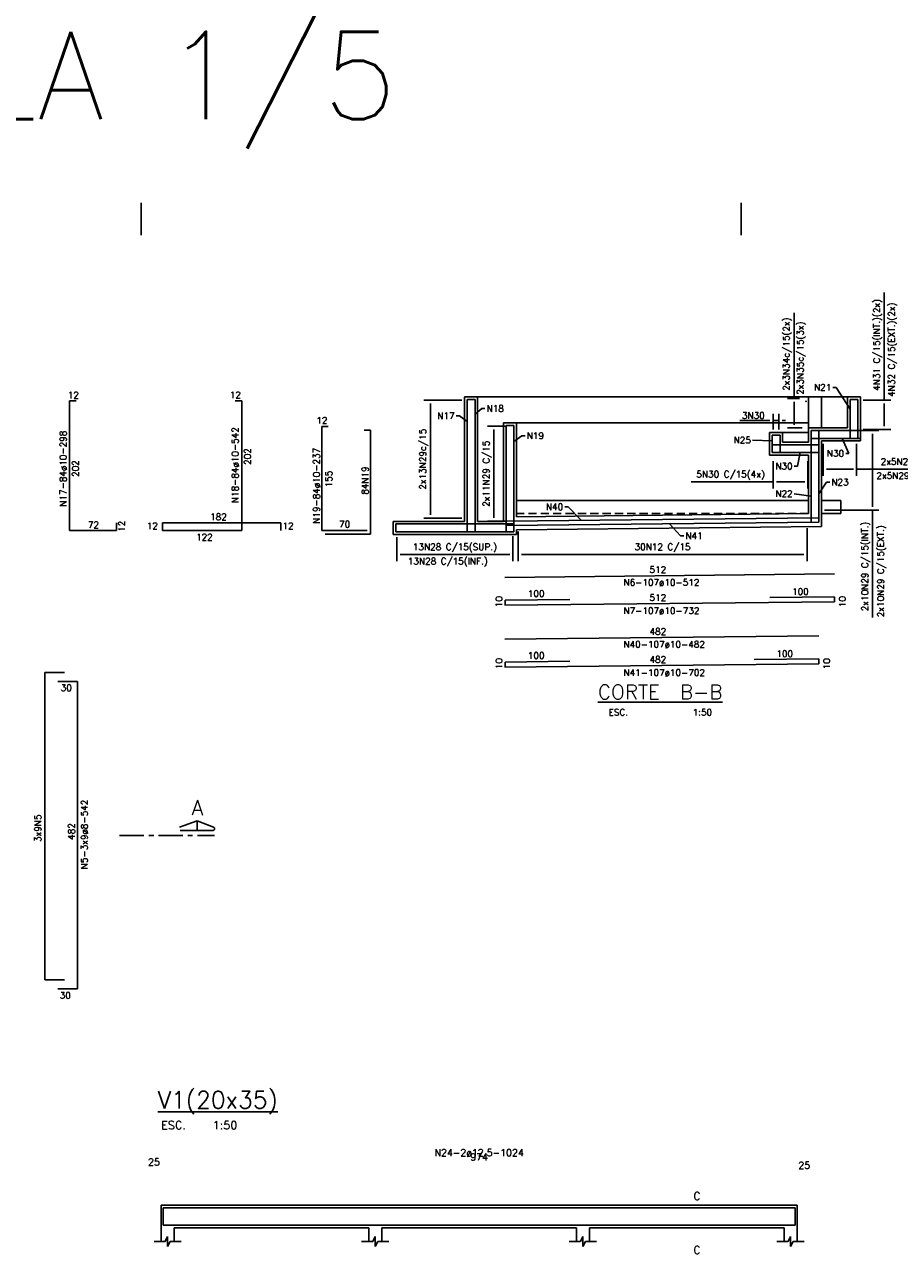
# Model space of a CAD drawing. Extents: x 304 to 4509, y 4601 to 7845.
# Tile 15 of 16: x 2480 to 3828, y 5960 to 7845. Entities that reach past the tile are written whole.
import ezdxf
from ezdxf.enums import TextEntityAlignment as Align

# ---------------------------------------------------------------- set-up
doc = ezdxf.new("R2010")
doc.units = 0
doc.header["$LTSCALE"] = 0.1
doc.header["$MEASUREMENT"] = 0
for name, pattern in [('CENTERX2', [4, 2.5, -0.5, 0.5, -0.5]), ('DASHDOT', [25.4, 12.7, -6.35, 0, -6.35]), ('HIDDEN', [9.525, 6.35, -3.175])]:
    doc.linetypes.add(name, pattern=pattern)
doc.layers.get('DEFPOINTS').update_dxf_attribs({"color": 200, "linetype": 'CONTINUOUS'})
for name, color, linetype in [('AR-ALV-VISTA', 2, 'CONTINUOUS'), ('ARMADURA', 6, 'CONTINUOUS'), ('BAR-PECAS', 2, 'CONTINUOUS'), ('DIM', 7, 'CONTINUOUS'), ('DT-ARMADURA', 2, 'CONTINUOUS'), ('DT-TEXTOS', 7, 'CONTINUOUS'), ('DT-TÍTULO', 3, 'CONTINUOUS'), ('EIXO', 7, 'DASHDOT'), ('ESTRUTURA', 2, 'CONTINUOUS'), ('PADRÃO', 4, 'CONTINUOUS'), ('RELAÇÀO', 2, 'CONTINUOUS'), ('RELAÇÃO', 2, 'CONTINUOUS'), ('TEXTO', 2, 'CONTINUOUS')]:
    doc.layers.add(name, color=color, linetype=linetype)
doc.styles.add('ROMAMS', font='ROMANS.shx', dxfattribs={"height": 1.2})
doc.styles.add('ROMAND', font='ROMANS.SHX', dxfattribs={"oblique": 15, "height": 800})
doc.styles.add('ROMANS', font='ROMANS.shx')
doc.dimstyles.new('DIM50', dxfattribs={"dimscale": 0, "dimtxt": 10, "dimasz": 5, "dimexe": 10, "dimexo": 10, "dimgap": 2.5, "dimtad": 1, "dimdec": 0, "dimtxsty": 'ROMANS', "dimblk1": 'DOTSMALL', "dimblk2": 'DOTSMALL', "dimsah": 1, "dimcen": 61.697625, "dimdle": 1, "dimclrd": 7, "dimclre": 7, "dimclrt": 2, "dimazin": 3, "dimtfac": 1, "dimtdec": 0, "dimtmove": 0, "dimatfit": 3})

# ---------------------------------------------------------------- blocks, each defined once
blk = doc.blocks.new('*D12')
at = {"layer": 'DEFPOINTS', "color": 0}
for p in [(3240.3, 7073.7), (3685.6, 7078.9), (3685.6, 7028.3)]:
    blk.add_point(p, dxfattribs=at)
at = {"layer": 'DIM', "color": 7}
for p, q in [((3240.3, 7063.7), (3240.3, 7018.3)), ((3685.6, 7068.9), (3685.6, 7018.3)), ((3245.3, 7028.3), (3680.6, 7028.3))]:
    blk.add_line(p, q, dxfattribs=at)
at = {"layer": 'DIM', "color": 2, "insert": (3462.9, 7038.4), "char_height": 10, "attachment_point": 5, "style": 'ROMANS'}
blk.add_mtext('30N12 C/15', dxfattribs=at)
blk = doc.blocks.new('_DOT')
blk = doc.blocks.new('*D13')
at = {"layer": 'DEFPOINTS', "color": 0}
for p in [(3053.4, 7064.8), (3232.4, 7066.6), (3053.4, 7028.3)]:
    blk.add_point(p, dxfattribs=at)
at = {"layer": 'DIM', "color": 7}
for p, q in [((3053.4, 7054.8), (3053.4, 7018.3)), ((3232.4, 7056.6), (3232.4, 7018.3)), ((3227.4, 7028.3), (3058.4, 7028.3))]:
    blk.add_line(p, q, dxfattribs=at)
at = {"layer": 'DIM', "color": 2, "insert": (3142.9, 7038.4), "char_height": 10, "attachment_point": 5, "style": 'ROMANS'}
blk.add_mtext('13N28 C/15(SUP.)', dxfattribs=at)
blk = doc.blocks.new('*D14')
at = {"layer": 'DEFPOINTS', "color": 0}
for p in [(3633.4, 7182.4), (3687, 7182.4), (3633.4, 7140.3)]:
    blk.add_point(p, dxfattribs=at)
at = {"layer": 'DIM', "color": 7}
for p, q in [((3633.4, 7172.4), (3633.4, 7130.3)), ((3687, 7172.4), (3687, 7130.3)), ((3633.4, 7140.3), (3507.2, 7140.3)), ((3682, 7140.3), (3638.4, 7140.3))]:
    blk.add_line(p, q, dxfattribs=at)
at = {"layer": 'DIM', "color": 2, "insert": (3567.8, 7150.4), "char_height": 10, "attachment_point": 5, "style": 'ROMANS'}
blk.add_mtext('5N30 C/15(4x)', dxfattribs=at)
blk = doc.blocks.new('*D15')
at = {"layer": 'DEFPOINTS', "color": 0}
for p in [(3633.4, 7235), (3633.4, 7211), (3642.3, 7211)]:
    blk.add_point(p, dxfattribs=at)
at = {"layer": 'DIM', "color": 7}
for p, q in [((3633.4, 7221), (3633.4, 7245)), ((3642.3, 7221), (3642.3, 7245)), ((3628.4, 7235), (3582.2, 7235)), ((3642.3, 7235), (3633.4, 7235)), ((3647.3, 7235), (3652.3, 7235))]:
    blk.add_line(p, q, dxfattribs=at)
at = {"layer": 'DIM', "color": 2, "insert": (3602.8, 7242.5), "char_height": 10, "attachment_point": 5, "style": 'ROMANS'}
blk.add_mtext('3N30', dxfattribs=at)
blk = doc.blocks.new('*D16')
at = {"layer": 'DEFPOINTS', "color": 0}
for p in [(3762.3, 7266), (3804.6, 7266), (3762, 7221.1)]:
    blk.add_point(p, dxfattribs=at)
at = {"layer": 'DIM', "color": 7}
for p, q in [((3804.6, 7266), (3804.6, 7432.1)), ((3772.3, 7266), (3814.6, 7266)), ((3804.6, 7226.1), (3804.6, 7261)), ((3772, 7221.1), (3814.6, 7221.1))]:
    blk.add_line(p, q, dxfattribs=at)
at = {"layer": 'DIM', "color": 2, "insert": (3794.5, 7351.6), "char_height": 10, "attachment_point": 5, "rotation": 90, "style": 'ROMANS'}
blk.add_mtext('4N31 C/15(INT.)(2x)', dxfattribs=at)
blk = doc.blocks.new('*D17')
at = {"layer": 'ARMADURA', "color": 7}
for p, q in [((3710.4, 7199.1), (3710.4, 7149.8)), ((3762, 7199.1), (3762, 7149.8)), ((3715.4, 7159.8), (3757, 7159.8)), ((3762, 7159.8), (3945.2, 7159.8))]:
    blk.add_line(p, q, dxfattribs=at)
at = {"layer": 'DEFPOINTS', "color": 0}
for p in [(3710.4, 7209.1), (3762, 7209.1), (3710.4, 7159.8)]:
    blk.add_point(p, dxfattribs=at)
at = {"layer": 'ARMADURA', "color": 2, "insert": (3867.3, 7169.9), "char_height": 10, "attachment_point": 5, "style": 'ROMANS'}
blk.add_mtext('2x5N29 C/15(SUP.)', dxfattribs=at)
blk = doc.blocks.new('*D18')
at = {"layer": 'DEFPOINTS', "color": 0}
for p in [(3163.4, 7266), (3105.2, 7084.5), (3163.4, 7084.5)]:
    blk.add_point(p, dxfattribs=at)
at = {"layer": 'DIM', "color": 7}
for p, q in [((3153.4, 7266), (3095.2, 7266)), ((3105.2, 7261), (3105.2, 7089.5)), ((3153.4, 7084.5), (3095.2, 7084.5))]:
    blk.add_line(p, q, dxfattribs=at)
at = {"layer": 'DIM', "color": 2, "insert": (3095, 7175.2), "char_height": 10, "attachment_point": 5, "rotation": 90, "style": 'ROMANS'}
blk.add_mtext('2x13N29c/15', dxfattribs=at)
blk = doc.blocks.new('*D19')
at = {"layer": 'DEFPOINTS', "color": 0}
for p in [(3202.9, 7226), (3232.3, 7226), (3232.3, 7079.8)]:
    blk.add_point(p, dxfattribs=at)
at = {"layer": 'DIM', "color": 7}
for p, q in [((3222.3, 7226), (3192.9, 7226)), ((3202.9, 7084.8), (3202.9, 7221)), ((3222.3, 7079.8), (3192.9, 7079.8))]:
    blk.add_line(p, q, dxfattribs=at)
at = {"layer": 'DIM', "color": 2, "insert": (3192.7, 7152.9), "char_height": 10, "attachment_point": 5, "rotation": 90, "style": 'ROMANS'}
blk.add_mtext('2x11N29 C/15', dxfattribs=at)
blk = doc.blocks.new('*D20')
at = {"layer": 'DEFPOINTS', "color": 0}
for p in [(3741.2, 7219.4), (3786.4, 7219.4), (3702.3, 7096.6)]:
    blk.add_point(p, dxfattribs=at)
at = {"layer": 'DIM', "color": 7}
for p, q in [((3751.2, 7219.4), (3796.4, 7219.4)), ((3786.4, 7214.4), (3786.4, 7101.6)), ((3712.3, 7096.6), (3796.4, 7096.6)), ((3786.4, 7096.6), (3786.4, 6931.2))]:
    blk.add_line(p, q, dxfattribs=at)
at = {"layer": 'DIM', "color": 2, "insert": (3776.3, 7009.9), "char_height": 10, "attachment_point": 5, "rotation": 90, "style": 'ROMANS'}
blk.add_mtext('2x10N29 C/15(INT.)', dxfattribs=at)
blk = doc.blocks.new('*D54')
at = {"layer": 'DEFPOINTS', "color": 0}
for p in [(3665.5, 7268.6), (3683.8, 7268.6), (3687.9, 7223.4)]:
    blk.add_point(p, dxfattribs=at)
at = {"layer": 'DIM', "color": 7}
for p, q in [((3665.5, 7268.6), (3665.5, 7401)), ((3673.8, 7268.6), (3655.5, 7268.6)), ((3665.5, 7228.4), (3665.5, 7263.6)), ((3677.9, 7223.4), (3655.5, 7223.4))]:
    blk.add_line(p, q, dxfattribs=at)
at = {"layer": 'DIM', "color": 2, "insert": (3655.3, 7337.3), "char_height": 10, "attachment_point": 5, "rotation": 90, "style": 'ROMANS'}
blk.add_mtext('2x3N34c/15(2x)', dxfattribs=at)

msp = doc.modelspace()

# ---------------------------------------------------------------- linework, layer by layer
at = {"layer": 'AR-ALV-VISTA', "linetype": 'CONTINUOUS'}
msp.add_line((3687.9, 7111.4), (3237.9, 7111.4), dxfattribs=at)
at = {"layer": 'ARMADURA'}
for p, q in [((2549.2, 7065.4), (2549.2, 7265.4)), ((2559.2, 7265.4), (2549.2, 7265.4)), ((2814.4, 7265.4), (2804.4, 7265.4)), ((2814.4, 7065.4), (2814.4, 7265.4)), ((3161.9, 7063.4), (3161.9, 7267.4)), ((3173.9, 7267.4), (3161.9, 7267.4)), ((3173.9, 7063.4), (3173.9, 7267.4)), ((3751.9, 7207.4), (3751.9, 7267.4)), ((3751.9, 7267.4), (3763.9, 7267.4)), ((3763.9, 7207.4), (3763.9, 7267.4)), ((2937.8, 7065.4), (2937.8, 7225.4)), ((2947.8, 7225.4), (2937.8, 7225.4)), ((3221.9, 7063.4), (3221.9, 7227.4)), ((3233.9, 7227.4), (3221.9, 7227.4)), ((3233.9, 7063.4), (3233.9, 7227.4)), ((3012.8, 7219.9), (3002.8, 7219.9)), ((3012.8, 7059.9), (3012.8, 7219.9)), ((3631.9, 7185.4), (3631.9, 7212.4)), ((3643.9, 7212.4), (3631.9, 7212.4)), ((3643.9, 7185.4), (3643.9, 7212.4)), ((3691.9, 7078), (3691.9, 7219.4)), ((3691.9, 7219.4), (3763.9, 7219.4)), ((3691.9, 7207.4), (3767.9, 7207.4)), ((3703.9, 7078.1), (3703.9, 7219.4)), ((3703.9, 7197.4), (3631.9, 7197.4)), ((3703.9, 7185.4), (3631.9, 7185.4)), ((2621.2, 7065.4), (2621.2, 7077.4)), ((2692.4, 7065.4), (2692.4, 7077.4)), ((2692.4, 7077.4), (2874.4, 7077.4)), ((2874.4, 7077.4), (2874.4, 7065.4)), ((3233.9, 7075.4), (3051.9, 7075.4)), ((3051.9, 7063.4), (3051.9, 7075.4)), ((3703.9, 7085.1), (3221.9, 7079.7)), ((3703.9, 7078.2), (3221.9, 7072.8)), ((2621.2, 7065.4), (2549.2, 7065.4)), ((2814.4, 7065.4), (2692.4, 7065.4)), ((3007.8, 7065.4), (2937.8, 7065.4)), ((3012.8, 7059.9), (2942.8, 7059.9)), ((3233.9, 7063.4), (3051.9, 7063.4)), ((3727.8, 6998.4), (3219.9, 6993.1)), ((3320.1, 6959.1), (3220.1, 6958)), ((3220.1, 6958), (3220.1, 6950)), ((3728.1, 6963.3), (3628.1, 6962.2)), ((3728.1, 6963.3), (3728.1, 6955.3)), ((3727.8, 6955.3), (3219.9, 6950)), ((3703.6, 6902.7), (3219.9, 6897.6)), ((3320.1, 6863.7), (3220.1, 6862.6)), ((3703.9, 6867.6), (3603.9, 6866.5)), ((3703.9, 6867.6), (3703.9, 6859.6)), ((2511.1, 6372.7), (2511.1, 6846.3)), ((2511.1, 6846.3), (2541.1, 6846.3)), ((3703.6, 6859.6), (3219.9, 6854.6)), ((3220.1, 6862.6), (3220.1, 6854.6)), ((2561.1, 6832.3), (2531.1, 6832.3)), ((2561.1, 6358.7), (2561.1, 6832.3)), ((2511.1, 6372.7), (2541.1, 6372.7)), ((2561.1, 6358.7), (2531.1, 6358.7)), ((2693.2, 6021.2), (3667.2, 6021.2)), ((2693.2, 6001.1), (2693.2, 6021.2)), ((3667.2, 6021.2), (3667.2, 6001.1)), ((2693.2, 6008.9), (2693.2, 5994.5)), ((3667.2, 5994.5), (3667.2, 6008.9)), ((2693.2, 5994.5), (3667.2, 5994.5))]:
    msp.add_line(p, q, dxfattribs=at)
at = {"layer": 'DIM'}
for p, q in [((2696.3, 5969.2), (2700.2, 5977)), ((2700.2, 5977), (2700.2, 5961.4)), ((3016.3, 5969.2), (3020.2, 5977)), ((3020.2, 5977), (3020.2, 5961.4)), ((3336.3, 5969.2), (3340.2, 5977)), ((3340.2, 5977), (3340.2, 5961.4)), ((3656.3, 5969.2), (3660.2, 5977)), ((3660.2, 5977), (3660.2, 5961.4)), ((2679.2, 5969.2), (2696.3, 5969.2)), ((2700.2, 5961.4), (2704.1, 5969.2)), ((2704.1, 5969.2), (2721.2, 5969.2)), ((2999.2, 5969.2), (3016.3, 5969.2)), ((3020.2, 5961.4), (3024.1, 5969.2)), ((3024.1, 5969.2), (3041.2, 5969.2)), ((3319.2, 5969.2), (3336.3, 5969.2)), ((3340.2, 5961.4), (3344.1, 5969.2)), ((3344.1, 5969.2), (3361.2, 5969.2)), ((3639.2, 5969.2), (3656.3, 5969.2)), ((3660.2, 5961.4), (3664.1, 5969.2)), ((3664.1, 5969.2), (3681.2, 5969.2))]:
    msp.add_line(p, q, dxfattribs=at)
at = {"layer": 'EIXO', "color": 5, "linetype": 'CENTERX2', "ltscale": 150}
msp.add_line((2626.2, 6595.1), (2772.2, 6595.1), dxfattribs=at)
at = {"layer": 'ESTRUTURA'}
for p, q in [((3157.9, 7079.4), (3157.9, 7271.4)), ((3177.9, 7271.4), (3157.9, 7271.4)), ((3177.9, 7079.4), (3177.9, 7271.4)), ((3177.9, 7271.4), (3687.9, 7271.4)), ((3687.9, 7223.4), (3687.9, 7271.4)), ((3707.9, 7271.4), (3687.9, 7271.4)), ((3707.9, 7223.4), (3707.9, 7271.4)), ((3707.9, 7271.4), (3747.9, 7271.4)), ((3747.9, 7223.4), (3747.9, 7271.4)), ((3747.9, 7271.4), (3767.9, 7271.4)), ((3767.9, 7203.4), (3767.9, 7271.4)), ((3237.9, 7231.4), (3217.9, 7231.4)), ((3217.9, 7079.4), (3217.9, 7231.4)), ((3237.9, 7086.4), (3237.9, 7231.4)), ((3237.9, 7231.4), (3687.9, 7231.4)), ((3687.9, 7201.4), (3687.9, 7223.4)), ((3687.9, 7223.4), (3747.9, 7223.4)), ((3647.9, 7216.4), (3627.9, 7216.4)), ((3627.9, 7181.4), (3627.9, 7216.4)), ((3647.9, 7201.4), (3647.9, 7216.4)), ((3687.9, 7216.4), (3647.9, 7216.4)), ((3707.9, 7071.6), (3707.9, 7203.4)), ((3707.9, 7203.4), (3767.9, 7203.4)), ((3687.9, 7201.4), (3647.9, 7201.4)), ((3687.9, 7181.4), (3627.9, 7181.4)), ((3687.9, 7091.4), (3687.9, 7181.4)), ((3737.7, 7111.7), (3707.7, 7111.5)), ((3737.7, 7091.5), (3737.7, 7111.7)), ((3687.9, 7091.4), (3237.8, 7086.4)), ((3707.9, 7091.5), (3737.7, 7091.5)), ((3047.9, 7059.4), (3047.9, 7079.4)), ((3157.9, 7079.4), (3047.9, 7079.4)), ((3217.9, 7079.4), (3177.9, 7079.4)), ((3217.9, 7079.4), (3177.9, 7079.4)), ((3707.9, 7071.6), (3237.9, 7066.4)), ((3237.9, 7059.4), (3047.9, 7059.4)), ((3237.9, 7059.4), (3237.9, 7066.4)), ((2690.2, 5990.4), (2690.2, 6025.4)), ((2690.2, 6025.4), (2710.2, 6025.4)), ((2710.2, 6025.4), (3010.2, 6025.4)), ((3010.2, 6025.4), (3030.2, 6025.4)), ((3030.2, 6025.4), (3330.2, 6025.4)), ((3330.2, 6025.4), (3350.2, 6025.4)), ((3350.2, 6025.4), (3650.2, 6025.4)), ((3650.2, 6025.4), (3670.2, 6025.4)), ((3670.2, 6025.4), (3670.2, 5990.4)), ((2690.2, 5990.4), (2690.2, 5969.2)), ((2710.2, 5990.4), (3010.2, 5990.4)), ((2710.2, 5969.2), (2710.2, 5990.4)), ((3010.2, 5990.4), (3010.2, 5969.2)), ((3030.2, 5990.4), (3330.2, 5990.4)), ((3030.2, 5969.2), (3030.2, 5990.4)), ((3330.2, 5990.4), (3330.2, 5969.2)), ((3350.2, 5990.4), (3650.2, 5990.4)), ((3350.2, 5969.2), (3350.2, 5990.4)), ((3650.2, 5990.4), (3650.2, 5969.2)), ((3670.2, 5969.2), (3670.2, 5990.4))]:
    msp.add_line(p, q, dxfattribs=at)
at = {"layer": 'ESTRUTURA', "linetype": 'HIDDEN', "ltscale": 20}
msp.add_line((3687.9, 7091.4), (3237.9, 7091.4), dxfattribs=at)
at = {"layer": 'ESTRUTURA'}
msp.add_point((3683.8, 7264.4), dxfattribs=at)
at = {"layer": 'PADRÃO', "color": 2}
for p, q in [((2659.3, 7520.6), (2659.3, 7570.6)), ((3584.3, 7520.6), (3584.3, 7570.6))]:
    msp.add_line(p, q, dxfattribs=at)
at = {"layer": 'RELAÇÀO', "color": 2}
for p, q in [((2718.5, 6607.9), (2745.7, 6617.7)), ((2719.3, 6603.1), (2770.1, 6603.1)), ((2745.7, 6603.1), (2745.7, 6617.7)), ((2745.7, 6617.7), (2771, 6608))]:
    msp.add_line(p, q, dxfattribs=at)
msp.add_arc((2770.1, 6605.6), 2.5, 269.9535, 70.2261, dxfattribs=at)

# ---------------------------------------------------------------- texts
at = {"layer": 'BAR-PECAS', "color": 2, "char_height": 10, "style": 'ROMANS'}
for s, insert, attachment_point in [('N21', (3722.9, 7285.9), 6), ('N18', (3191.7, 7248.4), 7), ('N17', (3142.3, 7237.2), 9), ('N19', (3253.7, 7206.4), 7), ('N25', (3599, 7204.7), 6), ('N30', (3742.7, 7184.2), 6), ('N30', (3663.4, 7164.6), 6), ('N23', (3723, 7139.9), 4), ('N22', (3663.4, 7122.1), 6), ('N40', (3309.7, 7101.8), 6), ('N41', (3498, 7057.1), 4)]:
    msp.add_mtext(s, dxfattribs=dict(at, insert=insert, attachment_point=attachment_point))
at = {"layer": 'DT-ARMADURA', "color": 2, "style": 'ROMANS'}
for s, p in [('N24-2ø12.5-1024', (3180.2, 6101)), ('974', (3180.2, 6094.3))]:
    msp.add_text(s, height=10.59, dxfattribs=at).set_placement(p, align=Align.CENTER)
msp.add_text('25', height=10.59, dxfattribs=at).set_placement((2688.2, 6086.6), align=Align.RIGHT)
msp.add_text('25', height=10.59, dxfattribs=at).set_placement((3672.2, 6081.3))
at = {"layer": 'DT-TEXTOS', "color": 2, "style": 'ROMANS'}
msp.add_text('ESC.    1:50', height=12.708, dxfattribs=at).set_placement((2690.2, 6142.3))
at = {"layer": 'DT-TÍTULO', "color": 5, "style": 'ROMANS'}
msp.add_text('%%UV1(20x35)', height=26.475, dxfattribs=at).set_placement((2685.1, 6174.4))
at = {"layer": 'RELAÇÃO', "color": 4, "style": 'ROMANS'}
for p in [(3510.8, 6033.3), (3510.8, 5950.2)]:
    msp.add_text('C', height=12, dxfattribs=at).set_placement(p)
at = {"layer": 'TEXTO', "color": 5, "ltscale": 0.3, "style": 'ROMAND'}
msp.add_text('PLOTAR ESCALA 1/5', height=135, rotation=360, dxfattribs=at).set_placement((1191.3, 7699.2))
at = {"layer": 'TEXTO', "linetype": 'CONTINUOUS', "style": 'ROMAMS'}
for s, p in [('4N32 C/15(EXT.)(2x)', (3820.8, 7271.6)), ('2x3N35c/15(3x)', (3680.1, 7274.6)), ('N18-84ø10-542', (2809.3, 7107.6)), ('N17-84ø10-298', (2544.2, 7102.2)), ('202', (2828.3, 7166.4)), ('202', (2563.2, 7147.9)), ('N19-84ø10-237', (2934.6, 7075.8)), ('155', (2953.6, 7131.9)), ('84N19', (3009.5, 7120.5)), ('12', (2634.4, 7063.2)), ('2x10N29 C/15(EXT.)', (3804, 6931.7)), ('10', (3215.8, 6947)), ('10', (3745, 6947)), ('10', (3215.8, 6851.6)), ('10', (3720.8, 6851.3)), ('3x9N5', (2505.2, 6585.2)), ('N5-3x9ø8-542', (2576.9, 6543.2)), ('482', (2557.1, 6588.4))]:
    msp.add_text(s, height=10, rotation=90, dxfattribs=at).set_placement(p)
for s, p in [('12', (2546.2, 7269)), ('12', (2795.9, 7269.3)), ('12', (2929.3, 7230.1)), ('2x5N29 C/15(INF.)', (3792.4, 7144.9)), ('182', (2765.6, 7081.3)), ('72', (2577.2, 7069)), ('12', (2667.9, 7067.4)), ('12', (2877.1, 7067.4)), ('70', (2964.3, 7070.1)), ('122', (2743.9, 7050.1)), ('13N28 C/15(INF.)', (3070.4, 7013.1)), ('512', (3442.8, 7000)), ('N6-107ø10-512', (3402.7, 6980.3)), ('100', (3662.5, 6966.1)), ('100', (3255.3, 6963)), ('512', (3442.8, 6956.9)), ('N7-107ø10-732', (3402.7, 6936.7)), ('482', (3442.8, 6904.6)), ('N40-107ø10-482', (3402.7, 6884.9)), ('100', (3255.3, 6867.6)), ('482', (3442.8, 6861.5)), ('100', (3638.3, 6870.4)), ('N41-107ø10-702', (3402.7, 6841.3)), ('30', (2535.4, 6817.9)), ('30', (2533.8, 6343.7))]:
    msp.add_text(s, height=10, dxfattribs=at).set_placement(p)
at = {"layer": 'TEXTO', "color": 5, "ltscale": 0.3, "style": 'ROMAND'}
msp.add_text('%%UCORTE  B-B', height=22.5, rotation=360, dxfattribs=at).set_placement((3459.3, 6816.4), align=Align.MIDDLE)
at = {"layer": 'TEXTO', "ltscale": 0.3, "style": 'ROMANS'}
msp.add_text('ESC.             1:50', height=10, rotation=360, dxfattribs=at).set_placement((3459.5, 6785.1), align=Align.MIDDLE)
at = {"layer": 'TEXTO', "color": 5, "style": 'ROMANS'}
msp.add_text('A', height=23, rotation=360, dxfattribs=at).set_placement((2746.1, 6638.2), align=Align.MIDDLE)

# ---------------------------------------------------------------- dimensions: what is measured, and where the dimension line sits
at = {"layer": 'ARMADURA'}
dim = msp.add_linear_dim(base=(3710.4, 7159.8), p1=(3762, 7209.1), p2=(3710.4, 7209.1), text='2x5N29 C/15(SUP.)', dimstyle='DIM50', override={"dimscale": 1, "dimasz": 5, "dimblk1": 'DOT', "dimblk2": 'DOT', "dimtmove": 0}, dxfattribs=at)
dim.commit()
dim.dimension.update_dxf_attribs({"geometry": '*D17', "text_midpoint": (3867.3, 7159.8), "dimtype": 160})
at = {"layer": 'DIM'}
for base, p1, p2, text, picture, middle in [((3804.6, 7266), (3762, 7221.1), (3762.3, 7266), '4N31 C/15(INT.)(2x)', '*D16', (3794.5, 7351.6)), ((3202.9, 7226), (3232.3, 7079.8), (3232.3, 7226), '2x11N29 C/15', '*D19', (3192.7, 7152.9))]:
    dim = msp.add_linear_dim(base=base, p1=p1, p2=p2, angle=90, text=text, dimstyle='DIM50', override={"dimscale": 1, "dimasz": 5, "dimblk1": 'DOT', "dimblk2": 'DOT', "dimtmove": 0}, dxfattribs=at)
    dim.commit()
    dim.dimension.update_dxf_attribs({"geometry": picture, "text_midpoint": middle})
for base, p1, p2, text, picture, middle in [((3665.5, 7268.6), (3687.9, 7223.4), (3683.8, 7268.6), '2x3N34c/15(2x)', '*D54', (3665.5, 7337.3)), ((3105.2, 7084.5), (3163.4, 7266), (3163.4, 7084.5), '2x13N29c/15', '*D18', (3105.2, 7175.2)), ((3786.4, 7219.4), (3702.3, 7096.6), (3741.2, 7219.4), '2x10N29 C/15(INT.)', '*D20', (3786.4, 7009.9))]:
    dim = msp.add_linear_dim(base=base, p1=p1, p2=p2, angle=90, text=text, dimstyle='DIM50', override={"dimscale": 1, "dimasz": 5, "dimblk1": 'DOT', "dimblk2": 'DOT', "dimtmove": 0}, dxfattribs=at)
    dim.commit()
    dim.dimension.update_dxf_attribs({"geometry": picture, "text_midpoint": middle, "dimtype": 160})
for base, p1, p2, text, picture, middle in [((3633.4, 7235), (3642.3, 7211), (3633.4, 7211), '3N30', '*D15', (3602.8, 7242.5)), ((3633.4, 7140.3), (3687, 7182.4), (3633.4, 7182.4), '5N30 C/15(4x)', '*D14', (3567.8, 7150.4)), ((3685.6, 7028.3), (3240.3, 7073.7), (3685.6, 7078.9), '30N12 C/15', '*D12', (3462.9, 7038.4)), ((3053.4, 7028.3), (3232.4, 7066.6), (3053.4, 7064.8), '13N28 C/15(SUP.)', '*D13', (3142.9, 7038.4))]:
    dim = msp.add_linear_dim(base=base, p1=p1, p2=p2, text=text, dimstyle='DIM50', override={"dimscale": 1, "dimasz": 5, "dimblk1": 'DOT', "dimblk2": 'DOT', "dimtmove": 0}, dxfattribs=at)
    dim.commit()
    dim.dimension.update_dxf_attribs({"geometry": picture, "text_midpoint": middle})

# ---------------------------------------------------------------- leaders
at = {"layer": 'BAR-PECAS', "color": 1, "annotation_type": 0, "has_hookline": 1}
for points, hookline_direction, text_width in [([(3751.9, 7252.3), (3730.4, 7285.9), (3725.4, 7285.9)], 1, 23.3), ([(3161.9, 7233.3), (3149.8, 7242.2), (3144.8, 7242.2)], 1, 26.2), ([(3173.9, 7244.5), (3184.2, 7253.4), (3189.2, 7253.4)], 0, 26.2), ([(3233.9, 7202.5), (3246.2, 7211.4), (3251.2, 7211.4)], 0, 25.7), ([(3631.9, 7203.5), (3601.5, 7204.7)], 1, 26.2), ([(3739.9, 7207.4), (3750.2, 7184.2), (3745.2, 7184.2)], 1, 26.2), ([(3674.9, 7185.4), (3670.9, 7164.6), (3665.9, 7164.6)], 1, 26.2), ([(3703.9, 7122), (3715.5, 7139.9), (3720.5, 7139.9)], 0, 26.2), ([(3691.9, 7118.5), (3665.9, 7122.1)], 1, 26.2), ([(3337.6, 7081.2), (3317.2, 7101.8), (3312.2, 7101.8)], 1, 26.2), ([(3473.8, 7075.7), (3490.5, 7057.1), (3495.5, 7057.1)], 0, 23.3)]:
    msp.add_leader(points, dimstyle='DIM50', override={"dimscale": 1, "dimtad": 0}, dxfattribs=dict(at, hookline_direction=hookline_direction, text_width=text_width))

doc.saveas('drawing.dxf')
